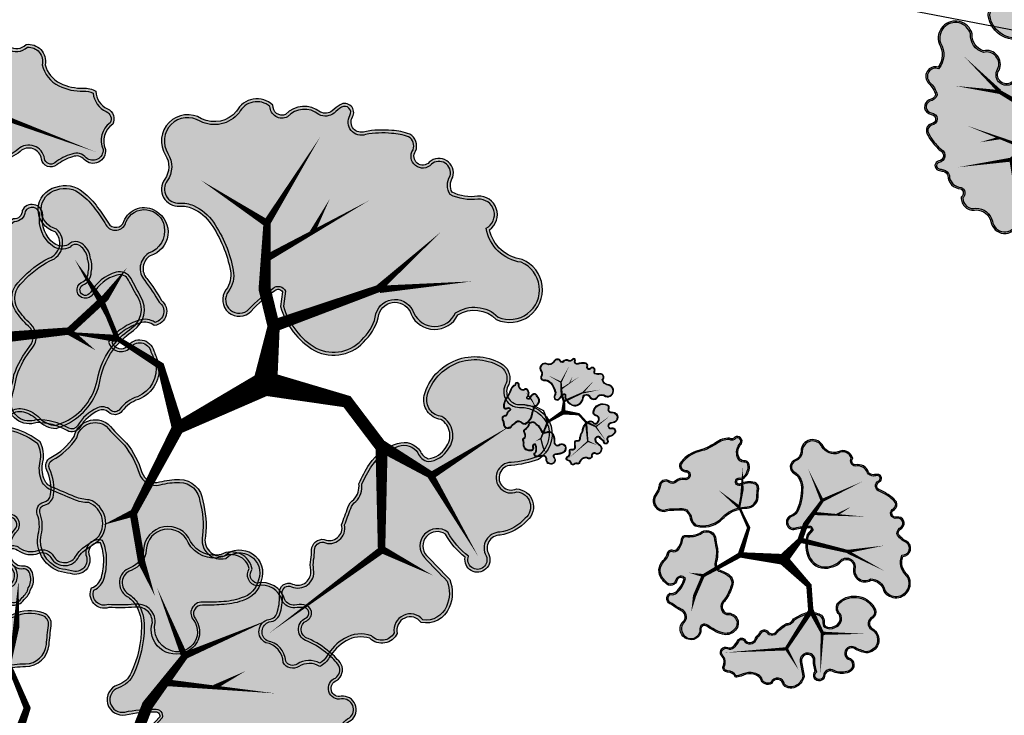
# Model space of a CAD drawing. Header units: metres. Extents: x 32353251 to 32353583, y 5707748 to 5708004.
# Tile 142 of 164: x 32353475 to 32353501, y 5707840 to 5707858. Entities that reach past the tile are written whole.
import ezdxf

# ---------------------------------------------------------------- set-up
doc = ezdxf.new("R2010")
doc.units = ezdxf.units.M
doc.header["$LTSCALE"] = 0.75
doc.layers.get('0').update_dxf_attribs({"linetype": 'CONTINUOUS'})
doc.layers.add('10414942$0$_Hilfslayer', color=6, linetype='CONTINUOUS', plot=False)
for name, color, linetype, transparency in [('10414944$0$PF-Krone', 33, 'CONTINUOUS', 0.7), ('10414944$0$PF-Krone_SOL', 70, 'CONTINUOUS', 0.7), ('10414944$0$ST-Baum', 7, 'CONTINUOUS', 0.7)]:
    doc.layers.add(name, color=color, linetype=linetype, transparency=transparency)
doc.layers.add('10414944$0$PF-Stamm', color=7, linetype='CONTINUOUS', true_color=0x5f5144, transparency=0.7)

# ---------------------------------------------------------------- blocks, each defined once
blk = doc.blocks.new('10414942')
at = {"layer": '10414942$0$_Hilfslayer', "flags": 128}
blk.add_lwpolyline([(32353498.60841601, 5707858.227109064), (32353511.01395667, 5707855.849362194, -0.631630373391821), (32353511.24148904, 5707854.975496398), (32353509.3946481, 5707853.423679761)], format="xyb", dxfattribs=at)
blk = doc.blocks.new('10414944$0$PF-BAUM_12')
at = {"layer": '10414944$0$PF-Krone_SOL', "transparency": 33554457}
h = blk.add_hatch(color=256, dxfattribs=at)
h.dxf.hatch_style = 1
h.set_gradient(color1=(88, 186, 72), color2=(175, 217, 170), tint=1, name='INVSPHERICAL')
edge = h.paths.add_edge_path()
edge.add_arc((-1.275830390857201, 1.399382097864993), 0.5409778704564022, 250.2469540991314, 303.4279495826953)
edge.add_arc((-0.5984433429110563, 0.4187938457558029), 0.6510505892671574, 94.36910483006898, 125.6408546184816, ccw=False)
edge.add_arc((-0.587127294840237, 0.2706846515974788), 0.7995914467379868, 79.90603873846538, 94.36910483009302, ccw=False)
edge.add_arc((-0.4073649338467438, 1.280481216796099), 0.2260808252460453, 259.9060387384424, 345.036763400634)
edge.add_arc((3.355624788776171, 0.2747785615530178), 3.668983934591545, 162.1844054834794, 165.0367634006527, ccw=False)
edge.add_arc((-0.2456361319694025, 1.432098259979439), 0.1136697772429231, 342.1844054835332, 421.4180956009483)
edge.add_arc((-0.3771698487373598, 1.19066696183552), 0.3886064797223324, 61.41809560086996, 105.4179101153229)
edge.add_arc((-0.4936066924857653, 1.612872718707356), 0.04936068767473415, 76.8677145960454, 285.41791011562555, ccw=False)
edge.add_arc((-0.4341673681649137, 1.767018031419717), 0.1165230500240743, 245.5522695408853, 317.881899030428)
edge.add_arc((-0.4413423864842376, 1.854276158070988), 0.1900562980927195, 299.5067279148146, 335.7073154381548)
edge.add_arc((-0.3904004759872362, 1.888891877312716), 0.1663692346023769, 317.3095623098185, 366.5168461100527)
edge.add_arc((-0.3153293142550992, 1.913845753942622), 0.09042715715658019, 356.149970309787, 452.3298293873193)
edge.add_arc((-0.2836797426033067, 2.114347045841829), 0.115674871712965, 186.3954916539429, 252.218544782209, ccw=False)
edge.add_arc((-0.1459217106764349, 2.139917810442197), 0.2556222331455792, 124.29676579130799, 188.6524407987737, ccw=False)
edge.add_arc((-0.3624160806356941, 2.415849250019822), 0.09717537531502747, 318.212910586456, 468.939619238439)
edge.add_arc((-0.4454785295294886, 2.554862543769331), 0.06980565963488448, 219.6884793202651, 317.5680266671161, ccw=False)
edge.add_arc((-0.5986654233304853, 2.082493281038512), 0.439202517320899, 76.91022463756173, 116.5449462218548)
edge.add_arc((-1.495104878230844, 4.557210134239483), 2.19639944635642, 281.76109639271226, 288.5889336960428, ccw=False)
edge.add_arc((-1.011380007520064, 0.8577594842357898), 1.549581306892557, 91.33232178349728, 98.00209096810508)
edge.add_arc((-1.110200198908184, 1.690989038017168), 0.7109395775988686, 99.46380088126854, 131.7621549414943)
edge.add_arc((-1.477296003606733, 2.155428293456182), 0.1251505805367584, 148.2467478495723, 256.0758048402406)
edge.add_arc((-1.523772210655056, 1.967966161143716), 0.06798690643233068, -114.95558517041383, 76.07580484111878, ccw=False)
edge.add_arc((-1.636922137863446, 1.724823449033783), 0.2001945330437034, 65.04441483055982, 122.1083113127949)
edge.add_arc((-1.789896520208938, 1.968606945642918), 0.08761018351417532, 221.6313549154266, 302.10831131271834, ccw=False)
edge.add_arc((-1.960268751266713, 1.817176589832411), 0.1403324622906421, 41.63135491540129, 166.8647619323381)
edge.add_arc((-2.344888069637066, 1.951900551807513), 0.2684363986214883, 321.9494812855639, 337.47522959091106, ccw=False)
edge.add_line((-2.1335031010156, 1.78644815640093), (-2.24070044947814, 1.672145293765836))
edge.add_arc((-2.050168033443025, 1.55746642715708), 0.2223822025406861, 148.9568377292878, 261.8330409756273)
edge.add_arc((-2.014945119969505, 1.023902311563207), 0.3204793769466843, 78.77175414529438, 102.03339601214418, ccw=False)
edge.add_arc((0.8411733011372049, 15.41112581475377), 14.34749978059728, 258.7717541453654, 259.659480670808)
edge.add_arc((-1.756767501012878, 1.172825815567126), 0.1258717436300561, 30.356045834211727, 79.65948067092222, ccw=False)
edge.add_arc((-1.887098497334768, 1.096495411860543), 0.2769098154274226, -0.4934409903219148, 30.356045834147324, ccw=False)
edge.add_arc((-1.360198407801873, 1.091957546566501), 0.2500098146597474, 179.5065590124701, 221.3188039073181)
edge.add_line((-1.547967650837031, 0.9268890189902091), (-1.458662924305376, 0.8902364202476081))
edge = h.paths.add_edge_path()
edge.add_arc((-2.059481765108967, -1.084874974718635), 0.2169261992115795, 117.743017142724, 251.4279173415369, ccw=False)
edge.add_arc((-2.253533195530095, -0.7960594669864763), 0.1343037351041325, 313.8670810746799, 413.8728587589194)
edge.add_arc((-1.138115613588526, 0.5381594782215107), 1.605061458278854, 221.5239991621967, 229.7889853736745, ccw=False)
edge.add_arc((-2.284347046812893, -0.4136953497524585), 0.1251460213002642, 108.7980098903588, 243.7028881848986, ccw=False)
edge.add_arc((-2.265693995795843, -0.1709504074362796), 0.1375594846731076, 244.6114760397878, 299.8242441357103)
edge.add_arc((-2.492195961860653, 0.2241565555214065), 0.5929852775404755, 299.8242441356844, 314.8751988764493)
edge.add_arc((-2.363394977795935, 0.09479323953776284), 0.4104351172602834, 314.8751988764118, 336.5606790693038)
edge.add_arc((-2.060380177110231, -0.1191084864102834), 0.08929884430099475, 34.5470326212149, 142.2333231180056)
edge.add_arc((-2.250865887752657, -0.01744387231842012), 0.1287676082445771, 205.9400492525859, 338.60503773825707, ccw=False)
edge.add_arc((-1.108164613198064, 0.8263883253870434), 1.547287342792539, 211.5442282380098, 215.5748454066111, ccw=False)
edge.add_arc((-2.164689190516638, 0.135857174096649), 0.2878534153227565, 123.29343593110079, 204.4063149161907, ccw=False)
edge.add_arc((-2.467457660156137, 0.6266363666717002), 0.2890336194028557, 300.0552099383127, 335.4000582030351)
edge.add_arc((-2.130212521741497, 0.4722339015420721), 0.0818766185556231, 58.400233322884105, 155.4000582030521, ccw=False)
edge.add_arc((-2.045506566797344, 0.6099227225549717), 0.07978138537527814, 238.4002333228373, 306.4203699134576)
edge.add_arc((-2.216338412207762, 0.8414610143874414), 0.3675199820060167, 306.4203699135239, 341.4929146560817)
edge.add_arc((-1.788351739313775, 0.6981998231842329), 0.0838073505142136, 72.42881272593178, 161.4929146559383, ccw=False)
edge.add_arc((-1.597036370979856, 1.302356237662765), 0.5499169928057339, 252.4288127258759, 281.6379014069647)
edge.add_arc((-1.383265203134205, 0.6006349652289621), 0.1928224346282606, 8.247918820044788, 122.2309709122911, ccw=False)
edge.add_arc((1.431251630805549, 0.4423670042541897), 2.630268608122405, 175.9464692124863, 181.0703957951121)
edge.add_arc((-2.00401799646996, 0.487025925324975), 0.8109027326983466, 332.6061259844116, 353.35791097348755, ccw=False)
edge.add_arc((-1.169561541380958, 0.05459796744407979), 0.1289438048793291, 152.6061259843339, 239.8128226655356)
edge.add_arc((-1.570920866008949, -0.6353615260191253), 0.6692625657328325, 44.463168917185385, 59.81282266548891, ccw=False)
edge.add_arc((-1.241688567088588, -0.3122416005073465), 0.207959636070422, -40.16628795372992, 44.46316891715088, ccw=False)
edge.add_arc((-1.796536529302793, -0.0424845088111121), 0.8201163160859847, 308.5292996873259, 330.4961341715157, ccw=False)
edge.add_arc((-1.213439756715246, -0.8062843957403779), 0.1419798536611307, 120.5815233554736, 237.1739812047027)
edge.add_arc((-1.303262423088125, -1.129719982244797), 0.2045314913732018, -64.49100201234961, 86.39601769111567, ccw=False)
edge.add_arc((-1.343038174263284, -1.111542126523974), 0.2397159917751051, 240.4754072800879, 302.2335774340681, ccw=False)
edge.add_arc((-1.212496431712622, -0.7917876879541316), 0.5839379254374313, 226.3664527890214, 244.7951840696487, ccw=False)
edge.add_arc((-0.7205358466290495, -0.1507537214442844), 1.390051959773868, 222.9429445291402, 229.9249013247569, ccw=False)
edge.add_arc((-1.793739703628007, -1.149493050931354), 0.07597900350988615, 42.91905236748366, 173.4992252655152)
edge.add_arc((-2.057999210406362, -1.113256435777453), 0.1907810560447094, 248.2895516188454, 351.67143994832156, ccw=False)
edge = h.paths.add_edge_path()
edge.add_arc((1.205929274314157, -0.03808187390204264), 0.6648786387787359, 150.7733560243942, 194.5557528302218)
edge.add_arc((0.9110323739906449, -0.09418379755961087), 0.3658840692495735, 197.6598679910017, 276.7526309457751)
edge.add_arc((0.952501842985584, -0.04416556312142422), 0.413367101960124, 270.2151576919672, 305.5241216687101)
edge.add_arc((1.263719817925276, -0.5120154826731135), 0.1493904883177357, -27.722531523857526, 118.39088184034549, ccw=False)
edge.add_arc((1.610601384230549, -0.6627295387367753), 0.2294921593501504, 159.2734788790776, 288.7974055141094)
edge.add_arc((1.626703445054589, -1.144600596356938), 0.2708678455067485, -1.0830160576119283, 77.66915394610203, ccw=False)
edge.add_arc((2.168692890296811, -1.047722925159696), 0.2897181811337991, 200.6131926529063, 382.9337083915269)
edge.add_arc((2.707215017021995, -0.7256574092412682), 0.3428939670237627, 147.8226503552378, 217.5909619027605, ccw=False)
edge.add_arc((2.446820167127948, -0.3829052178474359), 0.16290167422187, 259.4479773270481, 409.1515361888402)
edge.add_arc((2.798913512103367, 0.06172643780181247), 0.4044681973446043, 199.717331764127, 232.6211177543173, ccw=False)
edge.add_arc((2.5485255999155, -0.1163427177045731), 0.1368451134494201, 103.25926930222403, 162.2981442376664, ccw=False)
edge.add_arc((2.458370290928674, 0.1298676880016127), 0.1273804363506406, 297.4751888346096, 447.5020763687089)
edge.add_arc((2.459664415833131, 0.3352758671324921), 0.07826466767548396, 98.81568539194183, 273.1183725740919, ccw=False)
edge.add_arc((2.400049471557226, 0.524655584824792), 0.1217398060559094, 293.0270260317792, 374.9290756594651)
edge.add_arc((2.024496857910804, 0.3265849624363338), 0.543938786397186, 24.94830871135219, 42.11834572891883)
edge.add_arc((1.777536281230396, 0.1571253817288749), 0.8417226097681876, 39.39936629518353, 55.74996385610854)
edge.add_arc((2.28871862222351, 0.9353909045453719), 0.09061071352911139, 104.71311163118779, 245.5829301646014, ccw=False)
edge.add_arc((2.245471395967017, 1.100085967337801), 0.0796678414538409, 284.7131116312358, 435.2868883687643)
edge.add_arc((2.178622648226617, 0.8455110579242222), 0.3428733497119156, 75.2868883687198, 90.15444429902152)
edge.add_arc((2.192026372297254, 1.29077250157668), 0.1033869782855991, 200.5438286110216, 262.03398358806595, ccw=False)
edge.add_arc((1.870840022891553, 1.232273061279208), 0.2254717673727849, 5.655231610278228, 92.28552345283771)
edge.add_arc((1.892300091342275, 1.532989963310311), 0.08133979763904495, 129.4673444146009, 248.01420052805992, ccw=False)
edge.add_arc((1.637745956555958, 1.592450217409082), 0.2028788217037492, 0.9413307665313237, 108.0270818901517)
edge.add_arc((1.551550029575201, 2.041084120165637), 0.2567838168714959, 198.8037610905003, 275.2310876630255, ccw=False)
edge.add_arc((1.081010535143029, 1.905345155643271), 0.2335470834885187, 13.10922937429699, 167.2287665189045)
edge.add_arc((0.667106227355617, 1.999163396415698), 0.1908567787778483, 279.3002843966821, 347.2287665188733, ccw=False)
edge.add_arc((0.7224061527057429, 1.661477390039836), 0.1513272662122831, 99.30028439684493, 228.8091673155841)
edge.add_arc((0.4651874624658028, 1.367563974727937), 0.2392448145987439, 21.174439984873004, 48.80916731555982, ccw=False)
edge.add_arc((0.3242069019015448, 1.312953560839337), 0.3904328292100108, -10.785665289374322, 21.17443998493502, ccw=False)
edge.add_arc((-0.3793027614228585, 1.446972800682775), 1.106594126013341, 325.74486024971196, 349.2143347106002, ccw=False)
edge.add_arc((0.3557932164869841, 0.9463672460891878), 0.217228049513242, 278.26632049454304, 325.74486024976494, ccw=False)
edge.add_arc((0.4080198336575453, 0.5868876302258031), 0.1460255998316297, 98.26632049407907, 271.6730814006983)
edge.add_arc((0.4513693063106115, -0.8972217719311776), 1.338716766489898, 79.76747323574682, 91.6730814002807, ccw=False)
edge.add_arc((0.6891909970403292, 0.3778839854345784), 0.04231861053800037, -16.432465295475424, 90.01007423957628, ccw=False)
edge.add_line((0.7297810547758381, 0.3659126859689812), (0.6256929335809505, 0.2865554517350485))
edge = h.paths.add_edge_path()
edge.add_arc((-1.555223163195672, -2.256860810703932), 0.1724464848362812, 12.61889715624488, 77.74548789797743)
edge.add_arc((-1.497699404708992, -1.992023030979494), 0.0985664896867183, 164.1816184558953, 257.7454878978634, ccw=False)
edge.add_arc((-1.721456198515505, -1.839061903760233), 0.1803346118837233, 315.6357971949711, 396.2246867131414)
edge.add_arc((-1.472164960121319, -1.696410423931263), 0.1099059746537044, 56.01674859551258, 199.1656324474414, ccw=False)
edge.add_arc((-1.356177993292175, -1.537461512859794), 0.08703497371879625, 231.184356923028, 306.6089972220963)
edge.add_arc((-1.496832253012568, -1.247567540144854), 0.4080502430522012, 298.157499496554, 320.4217660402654)
edge.add_arc((-1.11798689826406, -1.560733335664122), 0.08347454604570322, 20.653440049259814, 140.4217660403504, ccw=False)
edge.add_arc((-0.9321149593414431, -1.490670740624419), 0.1151636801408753, 200.653440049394, 324.1571524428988)
edge.add_arc((-0.5981400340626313, -1.731920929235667), 0.2968325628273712, 125.84330849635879, 144.1571524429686, ccw=False)
edge.add_arc((-1.130664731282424, -0.9947323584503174), 0.6125790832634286, 305.8433084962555, 313.7682870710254)
edge.add_arc((-0.6401686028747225, -1.506784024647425), 0.09649309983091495, 35.28302061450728, 133.7682870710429, ccw=False)
edge.add_arc((-0.4572847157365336, -1.411362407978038), 0.1114227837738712, 200.8652948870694, 329.8016618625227)
edge.add_arc((5.964283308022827, -14.91256498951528), 14.85870977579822, 114.5641547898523, 115.1946115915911, ccw=False)
edge.add_arc((-0.1457535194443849, -1.53409145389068), 0.1510899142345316, 81.99943588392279, 116.2838084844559, ccw=False)
edge.add_arc((-0.129520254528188, -1.215296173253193), 0.1692439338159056, 271.623806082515, 322.4572965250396)
edge.add_arc((0.4219089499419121, -2.358237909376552), 1.120399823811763, 101.73913672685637, 111.8636470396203, ccw=False)
edge.add_arc((0.2816683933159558, -1.70446625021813), 0.4517900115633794, 61.04925684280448, 101.19463553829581, ccw=False)
edge.add_arc((0.4292618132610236, -1.46198264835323), 0.1685760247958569, -13.329732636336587, 65.05412811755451, ccw=False)
edge.add_arc((0.7010017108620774, -1.543810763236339), 0.1159577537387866, 158.2536660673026, 207.0243362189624)
edge.add_arc((0.7266853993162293, -1.435719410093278), 0.2061208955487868, 231.262642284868, 284.3776458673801)
edge.add_arc((0.7593609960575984, -1.468039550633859), 0.1683652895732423, 276.3106959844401, 373.1888080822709)
edge.add_arc((1.062288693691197, -1.322645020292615), 0.175404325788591, 121.90959285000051, 217.5827224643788, ccw=False)
edge.add_arc((1.200896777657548, -1.578616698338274), 0.4662936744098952, 12.496320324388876, 119.7416173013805, ccw=False)
edge.add_arc((1.506231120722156, -1.497401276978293), 0.1511990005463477, -66.22516994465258, 7.478724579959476, ccw=False)
edge.add_arc((1.590651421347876, -1.74789974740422), 0.114559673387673, 101.819637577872, 224.4343109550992)
edge.add_arc((1.323807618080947, -2.03664429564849), 0.2788018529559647, -26.98815304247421, 48.416980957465, ccw=False)
edge.add_arc((1.336519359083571, -2.02291467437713), 0.2742964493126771, 258.990857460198, 329.2485978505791, ccw=False)
edge.add_arc((1.66179977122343, -1.475713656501), 0.899565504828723, 229.3858036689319, 245.17635397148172, ccw=False)
edge.add_arc((0.9994391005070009, -2.236995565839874), 0.1097420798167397, 45.60372013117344, 249.2447767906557)
edge.add_arc((0.8450705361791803, -2.446470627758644), 0.1573317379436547, -95.43504692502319, 42.77878194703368, ccw=False)
edge.add_arc((0.8006672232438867, -2.220340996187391), 0.3838892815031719, 232.7999714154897, 274.407434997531, ccw=False)
edge.add_arc((0.4866273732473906, -2.606367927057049), 0.1146907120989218, 44.40200116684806, 165.1103036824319)
edge.add_arc((0.2716337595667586, -2.538690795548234), 0.1109403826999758, 123.3851654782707, 339.8556773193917, ccw=False)
edge.add_arc((0.9022259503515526, -2.367494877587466), 0.6960862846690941, 164.2603500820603, 186.4803302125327, ccw=False)
edge.add_arc((0.1063747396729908, -2.200784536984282), 0.1277932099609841, 9.965197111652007, 176.719202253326)
edge.add_arc((-48.31590581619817, -1.449866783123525), 48.30042117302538, 358.76612727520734, 359.11787380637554, ccw=False)
edge.add_arc((-0.3151971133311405, -2.36688031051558), 0.3136623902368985, 290.4728574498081, 336.89978386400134, ccw=False)
edge.add_arc((-0.2908299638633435, -2.456150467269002), 0.221667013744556, 213.8839286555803, 292.643387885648, ccw=False)
edge.add_arc((-0.5921851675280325, -2.559347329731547), 0.1190918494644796, 350.1440179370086, 508.4433663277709)
edge.add_arc((-0.7458082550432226, -2.355904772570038), 0.1504419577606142, 180.1485714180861, 290.27907681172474, ccw=False)
edge.add_arc((-1.124075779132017, -2.47034283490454), 0.254777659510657, 26.59218980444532, 75.66559330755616)
edge.add_arc((-1.166043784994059, -2.634577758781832), 0.4242899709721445, 75.66559330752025, 104.334406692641)
edge.add_arc((-1.321724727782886, -2.025345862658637), 0.2045184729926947, 251.4046212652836, 284.3344066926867, ccw=False)
at = {"layer": '10414944$0$PF-Krone'}
for points in [[(-1.458662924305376, 0.8902364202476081, 0.236302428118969), (-0.9778122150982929, 0.9478932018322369, -0.1373019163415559), (-0.6480412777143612, 1.067952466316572, -0.0631909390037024), (-0.4469885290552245, 1.057899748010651, 0.3895355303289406), (-0.1889501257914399, 1.222107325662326, -0.0124464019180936), (-0.1374172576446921, 1.397320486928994, 0.3601882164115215), (-0.1912548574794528, 1.53191556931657, 0.1943794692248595), (-0.4804837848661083, 1.565288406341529, -1.286294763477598), (-0.4823919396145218, 1.660942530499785, 0.3265105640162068), (-0.3477347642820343, 1.688870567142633, 0.1592817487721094), (-0.2681144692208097, 1.776087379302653, 0.2180685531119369), (-0.2251062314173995, 1.907774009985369, 0.4461693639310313), (-0.3190053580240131, 2.00419816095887, -0.2953738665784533), (-0.3986347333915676, 2.101461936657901, -0.2884256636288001), (-0.2899595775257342, 2.351095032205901, 0.7723771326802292), (-0.3939564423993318, 2.507763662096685, -0.4550916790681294), (-0.4991959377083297, 2.510283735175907, 0.174684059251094), (-0.7949449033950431, 2.475396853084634, -0.029800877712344), (-1.047409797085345, 2.406921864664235, 0.0291105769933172), (-1.227096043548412, 2.392252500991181, 0.1418686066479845), (-1.583714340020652, 2.221290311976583, 0.5085862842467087), (-1.507411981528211, 2.033955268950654, -1.101217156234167), (-1.552456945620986, 1.906326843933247, 0.2542644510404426), (-1.743329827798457, 1.89439719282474, -0.3663288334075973), (-1.855379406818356, 1.910404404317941, 0.608209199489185), (-2.096929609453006, 1.849067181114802, -0.0678476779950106), (-2.1335031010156, 1.78644815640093, 2.948877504e-07), (-2.24070044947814, 1.672145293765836, 0.5366234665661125), (-2.081759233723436, 1.33733955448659, -0.1018480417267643), (-1.952542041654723, 1.338247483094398, 0.0038734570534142), (-1.734173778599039, 1.296653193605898, -0.2185080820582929), (-1.648152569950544, 1.236437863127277, -0.135425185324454), (-1.61019895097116, 1.094110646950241, 0.1844917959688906), (-1.547967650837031, 0.9268890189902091)], [(-1.449331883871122, 0.914521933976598, 0.2357563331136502), (-0.9925507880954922, 0.9693299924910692, -0.1371087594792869), (-0.650022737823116, 1.093886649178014, -0.0631909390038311), (-0.4424299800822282, 1.08350692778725, 0.3895355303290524), (-0.2140779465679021, 1.228823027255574, -0.0124464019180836), (-0.1621797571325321, 1.40527829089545, 0.3601882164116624), (-0.2036983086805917, 1.509075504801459, 0.1943794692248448), (-0.4735688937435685, 1.540214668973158, -1.313113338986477), (-0.4735688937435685, 1.685530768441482, 0.3457340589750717), (-0.3643422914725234, 1.709423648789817, 0.1727136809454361), (-0.2901245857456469, 1.790680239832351, 0.2305288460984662), (-0.2512488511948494, 1.907265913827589, 0.4756150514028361), (-0.3219321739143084, 1.977923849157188, -0.3044362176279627), (-0.4244230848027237, 2.098042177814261, -0.2845846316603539), (-0.3074946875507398, 2.370592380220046, 0.7260163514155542), (-0.3801521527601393, 2.484769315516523, -0.4020089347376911), (-0.5127773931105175, 2.486660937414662, 0.1708811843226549), (-0.7849081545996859, 2.45133185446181, -0.030277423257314), (-1.044448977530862, 2.380972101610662, 0.0294428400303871), (-1.223145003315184, 2.366542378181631, 0.1402723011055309), (-1.563430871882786, 2.204516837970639, 0.4972462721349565), (-1.501153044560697, 2.059200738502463, -1.101217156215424), (-1.563430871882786, 1.88274547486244, 0.2542644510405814), (-1.729505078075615, 1.872365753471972, -0.3663288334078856), (-1.874820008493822, 1.893125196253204, 0.6141498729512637), (-2.07203312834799, 1.841226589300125, -0.0708190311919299), (-2.113755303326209, 1.769482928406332, 2.948877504e-07), (-2.219780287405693, 1.656430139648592, 0.525075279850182), (-2.08241276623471, 1.363759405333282, -0.098299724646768), (-1.947477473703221, 1.363759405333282, 0.003873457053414), (-1.729505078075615, 1.322240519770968, -0.2185080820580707), (-1.625708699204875, 1.249582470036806, -0.1354251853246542), (-1.584190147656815, 1.093886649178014, 0.177651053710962), (-1.532291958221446, 0.9485705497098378)], [(0.6256929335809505, 0.2865554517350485, 0.1933951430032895), (0.5623908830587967, -0.2051804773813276, 0.3594936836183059), (0.9540541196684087, -0.4575297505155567, 0.1552950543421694), (1.192686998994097, -0.3805930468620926, -0.7407271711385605), (1.3959618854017, -0.5815104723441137, 0.6341537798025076), (1.684548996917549, -0.8799814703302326, -0.3578164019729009), (1.897522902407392, -1.149720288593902, 1.020458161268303), (2.435510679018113, -0.9348296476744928, -0.3141877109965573), (2.416988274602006, -0.5430520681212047, 0.7652739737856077), (2.55336774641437, -0.2596795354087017, -0.1445644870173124), (2.418159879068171, -0.07473305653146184, -0.2634594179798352), (2.517139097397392, 0.01685440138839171, 0.767513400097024), (2.46392193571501, 0.2571270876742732, -0.9514777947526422), (2.447669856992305, 0.4126159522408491, 0.3733976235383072), (2.517680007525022, 0.5560185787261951, 0.0750589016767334), (2.427969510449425, 0.6913852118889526, 0.0714642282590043), (2.251262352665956, 0.8528843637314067, -0.7058787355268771), (2.265705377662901, 1.023030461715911, 0.7713123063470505), (2.265705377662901, 1.17714147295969, 0.0649631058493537), (2.177698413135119, 1.188383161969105, -0.2749303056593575), (2.095214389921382, 1.254491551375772, 0.397090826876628), (1.861848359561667, 1.457565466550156, -0.5689269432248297), (1.840597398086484, 1.595783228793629, 0.5045108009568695), (1.574961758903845, 1.785369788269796, -0.3464145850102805), (1.308471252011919, 1.958315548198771, 0.7962878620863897), (0.8532412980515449, 1.956972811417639, -0.3053894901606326), (0.6979503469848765, 1.810815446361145, 0.634061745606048), (0.6227466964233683, 1.547600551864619, -0.1211670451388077), (0.6882796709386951, 1.453981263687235, -0.1403633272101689), (0.7077423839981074, 1.239889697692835, -0.1027643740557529), (0.5353407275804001, 0.8240941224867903, -0.2101796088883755), (0.387025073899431, 0.7313960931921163, 0.9440570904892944), (0.4122832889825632, 0.4409242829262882, -0.0519947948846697), (0.6891835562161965, 0.4202025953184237, -0.5009948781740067), (0.7297810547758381, 0.3659126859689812)], [(0.6458003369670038, 0.2691786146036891, 0.1909371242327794), (0.5873875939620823, -0.1979556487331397, 0.3601447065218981), (0.9524675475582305, -0.4315228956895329, 0.1572908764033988), (1.178817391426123, -0.3585331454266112, -0.7407515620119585), (1.419770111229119, -0.5921001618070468, 0.643471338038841), (1.682627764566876, -0.853037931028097, -0.3601132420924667), (1.923580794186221, -1.144996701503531, 1.00517388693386), (2.412787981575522, -0.9479245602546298, -0.3257591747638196), (2.405486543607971, -0.5134078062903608, 0.8127912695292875), (2.536915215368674, -0.2798407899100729, -0.1491183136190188), (2.390883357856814, -0.07546930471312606, -0.2723945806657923), (2.507708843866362, 0.04131420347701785, 0.7518353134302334), (2.463899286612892, 0.2310874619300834, -0.9284231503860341), (2.440071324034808, 0.4376929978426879, 0.3586234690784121), (2.493083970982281, 0.5472126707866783, 0.0741969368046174), (2.4082640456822, 0.6743970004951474, 0.0710150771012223), (2.238340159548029, 0.8302132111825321, -0.6982143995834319), (2.259099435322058, 1.04818736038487, 0.7713123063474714), (2.259099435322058, 1.151984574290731, 0.06631508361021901), (2.176062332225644, 1.162364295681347, -0.2867628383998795), (2.069612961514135, 1.248838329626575, 0.4089344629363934), (1.857866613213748, 1.431312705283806, -0.5457838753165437), (1.814057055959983, 1.606487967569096, 0.4897034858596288), (1.580405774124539, 1.759766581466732, -0.3508266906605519), (1.283413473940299, 1.951223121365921, 0.7987006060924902), (0.8786075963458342, 1.951223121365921, -0.305389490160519), (0.7021537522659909, 1.785147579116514, 0.6340617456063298), (0.6398759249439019, 1.567173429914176, -0.1211670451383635), (0.7125333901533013, 1.463376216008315, -0.140363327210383), (0.7332926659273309, 1.235022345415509, -0.1027643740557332), (0.5568388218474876, 0.8094537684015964, -0.2101796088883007), (0.3907646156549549, 0.7056565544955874, 0.9440570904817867), (0.4115238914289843, 0.4669229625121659, -0.0516159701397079), (0.691774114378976, 0.4461635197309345, -0.5326730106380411), (0.7514467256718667, 0.3497238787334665)], [(-2.128572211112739, -1.290504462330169, -0.6599101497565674), (-2.160462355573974, -0.8928856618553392, 0.4663383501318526), (-2.174350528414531, -0.6875809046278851, -0.0360784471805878), (-2.339789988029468, -0.5258898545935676, -0.6675784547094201), (-2.324673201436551, -0.295224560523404, 0.2456826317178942), (-2.19728000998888, -0.2902908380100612, 0.0657667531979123), (-2.073806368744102, -0.1960596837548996, 0.0949041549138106), (-1.986828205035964, -0.0684686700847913, 0.5078024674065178), (-2.130971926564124, -0.06441764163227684, -0.6535406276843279), (-2.366660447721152, -0.07377074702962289, -0.0175886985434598), (-2.426819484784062, 0.01691476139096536, -0.3694791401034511), (-2.322699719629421, 0.3764652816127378, 0.1554554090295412), (-2.20465773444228, 0.5063174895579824, -0.4504662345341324), (-2.087310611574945, 0.541970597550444, 0.3058267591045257), (-1.998139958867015, 0.5457240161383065, 0.1542387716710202), (-1.86782494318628, 0.72480211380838, -0.4094373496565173), (-1.763051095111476, 0.7780969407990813, 0.1281432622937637), (-1.48610388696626, 0.7637444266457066, -0.5428599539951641), (-1.192437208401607, 0.6282966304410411, 0.0223610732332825), (-1.198557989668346, 0.3932313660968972, -0.0907950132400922), (-1.284046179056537, 0.1139256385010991, 0.4000053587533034), (-1.234397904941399, -0.05685942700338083, -0.06707582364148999), (-1.093267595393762, -0.1665761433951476, -0.3870185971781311), (-1.082770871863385, -0.4463772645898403, -0.0961429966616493), (-1.285673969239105, -0.6840530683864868, 0.5576932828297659), (-1.29040559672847, -0.9255929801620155, -0.7734945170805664), (-1.215180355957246, -1.314313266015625, -0.2761885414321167), (-1.461169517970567, -1.320129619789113, -0.0805842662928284), (-1.615438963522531, -1.214423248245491, -0.0304739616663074), (-1.738099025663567, -1.097754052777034, 0.6406349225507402), (-1.869230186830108, -1.140890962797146, -0.4843983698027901)], [(-2.227215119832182, -1.171771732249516, -0.3770349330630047), (-2.141779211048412, -0.9110006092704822, 0.4627582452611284), (-2.158232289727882, -0.6671480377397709, -0.0367926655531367), (-2.323881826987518, -0.504607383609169, -0.6506715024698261), (-2.325133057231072, -0.3233377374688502, 0.2268853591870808), (-2.1843442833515, -0.3128557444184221, 0.0657667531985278), (-2.055454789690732, -0.2144913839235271, 0.102669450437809), (-1.957814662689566, -0.06641701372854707, 0.5607344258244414), (-2.154037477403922, -0.05184492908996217, -0.6723522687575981), (-2.34416146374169, -0.06051485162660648, -0.0176961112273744), (-2.403786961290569, 0.02911284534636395, -0.3669931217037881), (-2.309008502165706, 0.3543383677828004, 0.1548309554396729), (-2.181008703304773, 0.4954901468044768, -0.4504662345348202), (-2.100939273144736, 0.519817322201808, 0.3058267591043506), (-1.982697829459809, 0.5247944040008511, 0.1542387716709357), (-1.843160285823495, 0.7165460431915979, -0.4094373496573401), (-1.770903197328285, 0.7533007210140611, 0.1303299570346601), (-1.476008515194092, 0.7392897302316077, -0.5463726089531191), (-1.218586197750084, 0.6272299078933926, 0.0219199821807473), (-1.22459572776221, 0.3945170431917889, -0.0902379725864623), (-1.307139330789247, 0.1258928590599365, 0.4000053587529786), (-1.247476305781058, -0.07934194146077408, -0.0670758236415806), (-1.111830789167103, -0.1847947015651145, -0.3907620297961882), (-1.104185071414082, -0.4313992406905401, -0.0963887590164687), (-1.30053448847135, -0.6626354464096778, 0.5682633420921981), (-1.298295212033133, -0.9512673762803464, -0.7910607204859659), (-1.227756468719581, -1.291487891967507, -0.2793394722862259), (-1.44918974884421, -1.297020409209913, -0.0813963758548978), (-1.598071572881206, -1.195043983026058, -0.030818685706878), (-1.719784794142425, -1.079253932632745, 0.674461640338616), (-1.887962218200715, -1.140040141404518, -0.7642199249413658)], [(-1.386942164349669, -2.219187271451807, 0.2920727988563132), (-1.518620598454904, -2.088343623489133, -0.4325514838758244), (-1.592533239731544, -1.965154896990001, 0.3668828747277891), (-1.575979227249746, -1.732492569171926, -0.7208837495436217), (-1.41073295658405, -1.605276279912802, 0.3415219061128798), (-1.304274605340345, -1.607326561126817, 0.097452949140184), (-1.182325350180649, -1.507549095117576, -0.5760032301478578), (-1.039877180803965, -1.531290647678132, 0.5979171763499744), (-0.8387602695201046, -1.558106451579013, -0.0800797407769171), (-0.7719564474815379, -1.491302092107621, 0.0345930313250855), (-0.70691708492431, -1.437102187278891, -0.458285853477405), (-0.5614004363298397, -1.4510480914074, 0.6305648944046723), (-0.3609831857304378, -1.467407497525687, -0.0027508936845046), (-0.2126588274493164, -1.398622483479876, -0.1507197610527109), (-0.1247243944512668, -1.384472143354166, 0.2255132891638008), (0.004673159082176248, -1.31842539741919, -0.0442052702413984), (0.1939567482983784, -1.26127229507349, -0.17698111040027), (0.5003607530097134, -1.309133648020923, -0.356004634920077), (0.5932962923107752, -1.500848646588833, 0.2160736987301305), (0.5977049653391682, -1.596498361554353, 0.2359984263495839), (0.7778676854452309, -1.635384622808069, 0.4498275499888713), (0.9232853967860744, -1.429625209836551, -0.443520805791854), (0.9695733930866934, -1.1737472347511, -0.5053844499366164), (1.656143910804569, -1.477721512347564, -0.3331592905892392), (1.567185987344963, -1.635769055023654, 0.5926633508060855), (1.508849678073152, -1.828101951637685, -0.3414268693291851), (1.572248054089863, -2.163166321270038, -0.3165356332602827), (1.284138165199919, -2.292163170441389, -0.069008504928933), (1.076216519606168, -2.158582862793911, 1.230950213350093), (0.9605491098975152, -2.339615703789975, -0.6886555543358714), (0.8301685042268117, -2.603095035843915, -0.1835680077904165), (0.5685679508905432, -2.526120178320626, 0.5814783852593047), (0.3757877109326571, -2.576897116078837, -1.382341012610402), (0.21058719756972, -2.446056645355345, -0.0972578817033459), (0.2322399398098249, -2.178669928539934, 0.8906075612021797), (-0.02120902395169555, -2.193471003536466, -0.0015347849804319), (-0.02668416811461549, -2.489942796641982, -0.2053929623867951), (-0.2054894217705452, -2.660731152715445, -0.357852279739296), (-0.474850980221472, -2.579732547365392, 0.8265324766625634), (-0.6936661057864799, -2.49702167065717, -0.5212910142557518), (-0.8962497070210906, -2.356294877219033, 0.2174566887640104), (-1.060997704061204, -2.223497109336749, 0.1257478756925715), (-1.27108986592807, -2.223497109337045, -0.1446803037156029)], [(-1.365577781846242, -2.198384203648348, 0.2707968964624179), (-1.513099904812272, -2.06292650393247, -0.4325514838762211), (-1.567508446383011, -1.972244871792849, 0.3547366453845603), (-1.555338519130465, -1.728500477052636, -0.649807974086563), (-1.424049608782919, -1.622575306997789, 0.3596155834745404), (-1.292000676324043, -1.630258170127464, 0.0974529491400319), (-1.162278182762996, -1.524120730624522, -0.5760032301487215), (-1.06421532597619, -1.540464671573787, 0.597917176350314), (-0.8176760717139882, -1.573336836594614, -0.0800797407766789), (-0.7567258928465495, -1.512386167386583, 0.0345930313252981), (-0.6889249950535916, -1.455884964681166, -0.4460569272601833), (-0.5843328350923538, -1.463769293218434, 0.599943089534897), (-0.3429985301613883, -1.48769309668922, -0.0026290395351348), (-0.2014746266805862, -1.422108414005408, -0.1555896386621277), (-0.1263578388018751, -1.410524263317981, 0.2187646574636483), (0.0206808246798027, -1.340050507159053, -0.0426197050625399), (0.1991265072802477, -1.28676342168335, -0.1774726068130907), (0.4885873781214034, -1.332346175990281, -0.3543214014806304), (0.5683774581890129, -1.493159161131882, 0.2227057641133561), (0.5772181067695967, -1.613326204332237, 0.2401277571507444), (0.7825593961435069, -1.661025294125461, 0.4563453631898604), (0.9471374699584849, -1.417823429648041, -0.4529994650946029), (0.9829150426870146, -1.196080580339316, -0.5041860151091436), (1.630494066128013, -1.482200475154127, -0.3252825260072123), (1.558938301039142, -1.610954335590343, 0.5878249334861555), (1.490960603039, -1.847003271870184, -0.3414060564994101), (1.549457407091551, -2.150600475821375, -0.3121639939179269), (1.292148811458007, -2.267204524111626, -0.0678541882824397), (1.09376060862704, -2.139363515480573, 1.196239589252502), (0.9451168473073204, -2.361404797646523, -0.6793377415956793), (0.8304648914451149, -2.576977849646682, -0.1839465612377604), (0.5857126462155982, -2.506474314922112, 0.5734848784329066), (0.3510000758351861, -2.56892648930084, -1.514782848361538), (0.2386263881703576, -2.460436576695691, -0.1059454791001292), (0.2588140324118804, -2.1803488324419, 0.9106962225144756), (-0.04720771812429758, -2.19255139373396, -0.0015108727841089), (-0.05257756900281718, -2.484247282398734, -0.2013899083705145), (-0.2150528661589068, -2.636537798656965, -0.3448161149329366), (-0.447731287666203, -2.573042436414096, 0.767088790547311), (-0.7103878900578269, -2.475189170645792, -0.5150631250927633), (-0.8701251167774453, -2.35054867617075, 0.2235782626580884), (-1.05455818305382, -2.198297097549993, 0.1257478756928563), (-1.277529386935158, -2.198297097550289, -0.1252454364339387)]]:
    blk.add_lwpolyline(points, format="xyb", close=True, dxfattribs=at)
at = {"layer": '10414944$0$PF-Stamm'}
for points in [[(0.04563796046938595, -0.1010697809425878, 0.2167480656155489, 0.1083740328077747, 0), (-0.7801243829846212, 0.1666490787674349, 0.1083740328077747, 0.06502441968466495, 0), (-0.4990996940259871, 0.66531309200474, 0.06502441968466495, 0.0433496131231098, 0), (-0.5990764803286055, 1.107644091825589, 0.0433496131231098, 0.0433496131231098, 0), (-0.4752625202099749, 1.405143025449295, 0.06502441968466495, 1.976742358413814e-14, 0), (-0.3708803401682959, 1.868965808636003, 0, 0, 0)], [(0.04563796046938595, -0.1010697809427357, 0.2167480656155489, 0.1083740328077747, 0), (0.4579577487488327, 0.2037355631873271, 0.1083740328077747, 0.1083740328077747, 0), (0.635246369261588, 0.4942200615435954, 0.1083740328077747, 0.06502441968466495, 0), (1.062144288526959, 0.8906492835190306, 0.06502441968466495, 0, 0), (0.9168618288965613, 1.581651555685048, 0, 0, 0)], [(-0.5990764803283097, 1.107644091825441, 0.06502441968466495, 0, 0), (-0.9411170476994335, 1.541027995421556, 0, 0, 0)], [(1.073358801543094, 0.8980643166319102, 0.06502441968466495, 0, 0), (1.93821991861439, 1.100220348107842, 0, 0, 0)], [(0.8405478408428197, 0.6848686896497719, 0.06571975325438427, 0.06502441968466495, 0), (0.8407648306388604, 0.6755265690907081, 0.06502441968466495, 0, 0), (1.84986592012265, 0.3936412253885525, 0, 0, 0)], [(1.291467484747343, 0.5526215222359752, 0.04551709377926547, 1.248468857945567e-14, 0), (1.60954243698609, 0.6515425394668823, 0, 0, 0)], [(0.4765872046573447, 0.1999360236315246, 0.1083740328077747, 0.06502441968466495, 0), (1.349579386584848, -0.2157637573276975, 0.06502441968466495, 0, 0), (2.103155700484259, -0.2532561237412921, 0, 0, 0)], [(-0.7801243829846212, 0.1666490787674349, 0.1083740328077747, 0.06502441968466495, 0), (-1.590640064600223, -0.0880399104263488, 0.06502441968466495, 0, 0), (-1.860806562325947, 0.02902439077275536, 0, 0, 0)], [(0.04563796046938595, -0.1010697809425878, 0.2167480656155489, 0.1083740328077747, 0), (0.4457675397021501, -0.7261262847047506, 0.1083740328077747, 0.1083740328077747, 0), (0.379222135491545, -1.20937656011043, 0.1083740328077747, 0.06502441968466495, 0), (0.5138973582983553, -1.72273095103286, 0.06502441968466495, 2.236840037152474e-14, 0), (1.326701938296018, -1.906524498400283, 0, 0, 0)], [(-1.585548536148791, -0.07450252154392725, 0.06502441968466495, 0.06502441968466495, 0), (-1.849138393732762, -0.4466609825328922, 0.06502441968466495, 0, 0), (-1.978642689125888, -0.7430559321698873, 0, 0, 0)], [(1.355109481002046, -0.2292841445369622, 0.06502441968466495, 0, 0), (1.98458972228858, -0.7586984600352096, 0, 0, 0), (1.998481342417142, -0.7574120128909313, 0, 0, 0)], [(0.379222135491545, -1.22838968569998, 0.1083740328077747, 0.06502441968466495, 0), (-0.2688033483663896, -1.876420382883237, 0.06502441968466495, 0, 0), (-1.498308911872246, -1.692626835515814, 0, 0, 0)], [(0.5085500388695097, -1.712404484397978, 0.06502441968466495, 0, 0), (0.2969964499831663, -2.525726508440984, 0, 0, 0)], [(-0.2592968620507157, -1.885926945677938, 0.06502441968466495, 0, 0), (-0.1056086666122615, -2.359670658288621, 0, 0, 0), (-0.2688033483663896, -2.65120525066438, 0, 0, 0)]]:
    blk.add_lwpolyline(points, format="xyseb", dxfattribs=at)
blk = doc.blocks.new('10414944')
at = {"layer": '10414944$0$ST-Baum'}
for p, xscale, yscale, zscale, rotation in [((32353521.54797572, 5707855.849608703), 4.546059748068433, 4.546059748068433, 1.89419156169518, 250), ((32353503.05419605, 5707855.545723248), 1.573433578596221, 1.573433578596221, 0.6555973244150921, 175), ((32353471.74183604, 5707850.494747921), 2.971407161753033, 2.971407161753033, 1.238086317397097, 168), ((32353481.29315641, 5707848.502155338), 2.971407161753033, 2.971407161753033, 1.238086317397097, 45), ((32353489.40188215, 5707847.645755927), 0.5570131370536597, 0.5570131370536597, 0.2320888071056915, 50), ((32353495.16800175, 5707843.866418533), 1.308912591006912, 1.308912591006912, 0.54538024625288, 12), ((32353477.01020227, 5707838.253591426), 2.769296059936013, 2.769296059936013, 1.153873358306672, 10)]:
    blk.add_blockref('10414944$0$PF-BAUM_12', p, dxfattribs=dict(at, xscale=xscale, yscale=yscale, zscale=zscale, rotation=rotation))

msp = doc.modelspace()

# ---------------------------------------------------------------- block references
msp.add_blockref('10414944', (0, 0))

# ---------------------------------------------------------------- next in the draw order: block references
msp.add_blockref('10414942', (0, 0))

doc.saveas('drawing.dxf')
